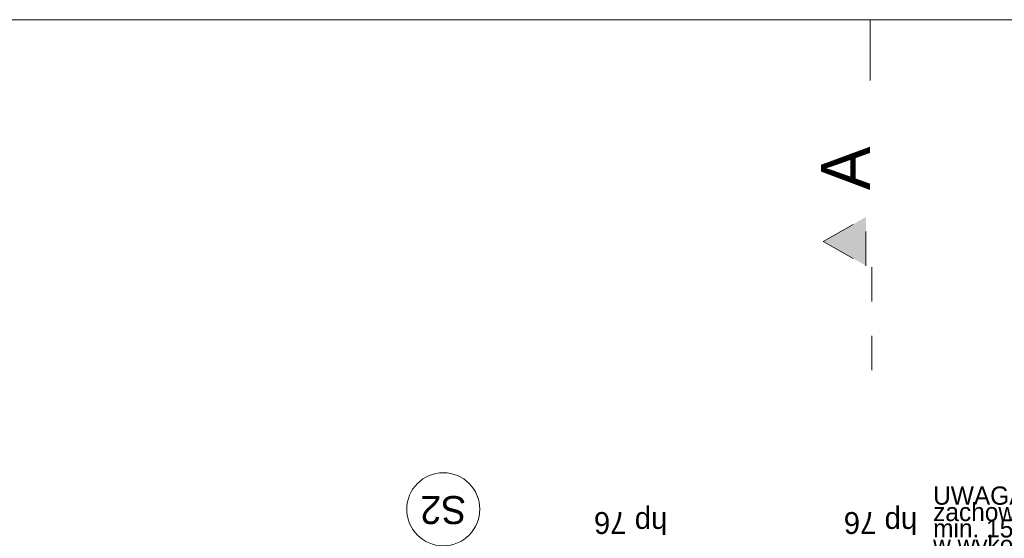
# Model space of a CAD drawing. Extents: x -145259 to -66341, y -2316 to 227384.
# Tile 74 of 143: x -129237 to -121158, y 142724 to 146984. Entities that reach past the tile are written whole.
import ezdxf

# ---------------------------------------------------------------- set-up
doc = ezdxf.new("R2010")
doc.units = 0
doc.header["$MEASUREMENT"] = 0
doc.linetypes.add('Dashed', pattern=[564.444447, 282.222223, -282.222223])
doc.layers.add('Arch opisy', color=7, linetype='Continuous')
for name, color, linetype, lineweight in [('Arch opisy_Nr_Pióra__1', 7, 'Continuous', 25), ('Arch opisy_Nr_Pióra__21', 7, 'Continuous', 13), ('arch przekroje_Nr_Pióra__21', 7, 'Continuous', 13), ('arch przekroje_Nr_Pióra__5', 7, 'Continuous', 13), ('ARCH TABELA_Nr_Pióra__21', 7, 'Continuous', 13), ('Arch wymiary_Nr_Pióra__20', 1, 'Continuous', 20), ('INWENT OPISY_Nr_Pióra__21', 7, 'Continuous', 13)]:
    doc.layers.add(name, color=color, linetype=linetype, lineweight=lineweight)
doc.styles.add('GENERATED_STYLE_2', font='txt')
doc.styles.add('GENERATED_STYLE_6', font='txt')
doc.styles.add('GENERATED_STYLE_7', font='txt')
doc.styles.add('GENERATED_STYLE_8', font='txt')

# ---------------------------------------------------------------- blocks, each defined once
blk = doc.blocks.new('Linia_90', base_point=(-125761.2, 141473.6))
at = {"layer": 'Arch opisy_Nr_Pióra__21', "linetype": 'Continuous'}
blk.add_line((-125761.2, 141473.6), (-125761.2, 142662.6), dxfattribs=at)
blk.add_circle((-125761.2, 142962.6), 300, dxfattribs=at)

msp = doc.modelspace()

# ---------------------------------------------------------------- hatches: boundary and pattern name
at = {"layer": 'arch przekroje_Nr_Pióra__5', "linetype": 'Continuous'}
msp.add_hatch(color=256, dxfattribs=at).paths.add_polyline_path([(-122293.7, 145362.6), (-122293.7, 144962.6), (-122643.7, 145162.6)], flags=0)

# ---------------------------------------------------------------- linework, layer by layer
at = {"layer": 'arch przekroje_Nr_Pióra__5', "linetype": 'Dashed'}
for p, q in [((-122643.7, 145162.6), (-122293.7, 145362.6)), ((-122293.7, 144962.6), (-122293.7, 145362.6)), ((-122643.7, 145162.6), (-122293.7, 144962.6)), ((-122243.7, 144104.6), (-122243.7, 145162.6))]:
    msp.add_line(p, q, dxfattribs=at)
at = {"layer": 'ARCH TABELA_Nr_Pióra__21', "linetype": 'Continuous'}
for p, q in [((-143258.7, 146983.6), (-68258.7, 146983.6)), ((-122258.7, 146483.6), (-122258.7, 146983.6))]:
    msp.add_line(p, q, dxfattribs=at)

# ---------------------------------------------------------------- block references
at = {"layer": 'Arch opisy', "linetype": 'Continuous'}
msp.add_blockref('Linia_90', (-125761.2, 141473.6), dxfattribs=at)

# ---------------------------------------------------------------- texts
at = {"layer": 'Arch opisy_Nr_Pióra__1', "linetype": 'Continuous', "insert": (-125761.2, 142841.2), "char_height": 230, "attachment_point": 2, "rotation": 180, "style": 'GENERATED_STYLE_6'}
msp.add_mtext('{S2}', dxfattribs=at)
at = {"layer": 'arch przekroje_Nr_Pióra__21', "linetype": 'Continuous', "insert": (-122660.9, 145762.6), "char_height": 400, "attachment_point": 2, "rotation": 90, "style": 'GENERATED_STYLE_8'}
msp.add_mtext('{A}', dxfattribs=at)
at = {"layer": 'Arch wymiary_Nr_Pióra__20', "linetype": 'Continuous', "insert": (-121741.8, 142416.2), "char_height": 150, "width": 3044.354, "attachment_point": 7, "line_spacing_factor": 0.537969, "style": 'GENERATED_STYLE_2'}
msp.add_mtext('{UWAGA: \\Pzachować szerokość spocznika \\Pmin. 150 cm\\Pw wykończonej powierzchni\\P(wliczając w to również poręcz) }', dxfattribs=at)
at = {"layer": 'INWENT OPISY_Nr_Pióra__21', "linetype": 'Continuous', "char_height": 180, "attachment_point": 2, "rotation": 180, "style": 'GENERATED_STYLE_7'}
for insert in [(-124223.7, 142759.3), (-122173.7, 142759.3)]:
    msp.add_mtext('{hp 76}', dxfattribs=dict(at, insert=insert))

doc.saveas('drawing.dxf')
